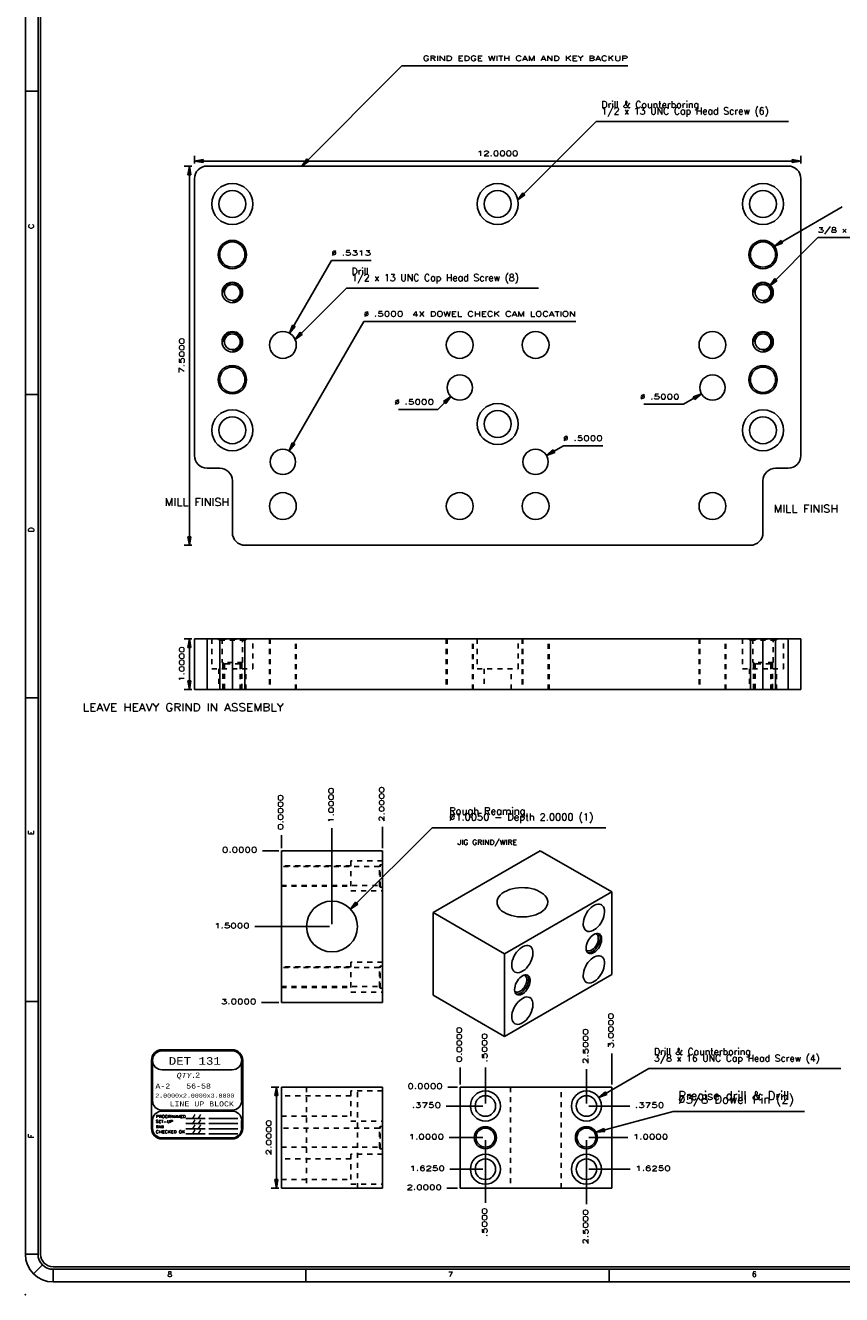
# Model space of a CAD drawing. Header units: inches. Extents: x 3 to 289, y 4 to 291.
# Tile 19 of 256: x 65 to 81, y 13 to 38. Entities that reach past the tile are written whole.
import ezdxf
from ezdxf.enums import TextEntityAlignment as Align

# ---------------------------------------------------------------- set-up
doc = ezdxf.new("R2010")
doc.units = ezdxf.units.IN
doc.header["$LTSCALE"] = 0.5
doc.header["$MEASUREMENT"] = 0
doc.linetypes.add('HIDDEN', pattern=[0.225, 0.15, -0.075])
for name, color, linetype in [('DIE', 7, 'Continuous'), ('MFB', 7, 'Continuous'), ('PLOTVIEW1', 7, 'Continuous')]:
    doc.layers.add(name, color=color, linetype=linetype)
doc.styles.add('VERO0-Simplex', font='simplex_.ttf')
doc.styles.add('VERO2-Courier New', font='cour.ttf')
doc.styles.add('VERO3-RomanS', font='romans__.ttf')
doc.styles.add('VERO5-RomanD', font='romand__.ttf')
doc.styles.add('VERO8-Courier New', font='couri.ttf')

# ---------------------------------------------------------------- blocks, each defined once
blk = doc.blocks.new('ArrowheadClosed')
at = {"color": 0}
for p, q in [((0, 0), (-1, 0.18)), ((-1, 0.18), (-1, -0.18)), ((-1, -0.18), (0, 0))]:
    blk.add_line(p, q, dxfattribs=at)

msp = doc.modelspace()

# ---------------------------------------------------------------- linework, layer by layer
at = {"layer": 'DIE', "color": 56, "linetype": 'Continuous'}
for p, q in [((67.97, 35.509), (67.97, 35.659)), ((79.97, 35.509), (79.97, 35.659)), ((67.92, 35.459), (67.77, 35.459)), ((67.87, 27.959), (67.87, 35.459)), ((67.97, 35.559), (79.97, 35.559)), ((67.92, 27.959), (67.77, 27.959)), ((67.92, 26.109), (67.77, 26.109)), ((67.87, 25.109), (67.87, 26.109)), ((67.92, 25.109), (67.77, 25.109)), ((69.641, 17.245), (69.491, 17.245)), ((69.591, 15.245), (69.591, 17.245)), ((69.641, 15.245), (69.491, 15.245))]:
    msp.add_line(p, q, dxfattribs=at)
at = {"layer": 'DIE', "color": 9, "linetype": 'Continuous'}
for p, q in [((68.22, 35.459), (79.72, 35.459)), ((67.97, 29.734), (67.97, 35.209)), ((79.97, 35.209), (79.97, 29.734)), ((68.47, 29.484), (68.22, 29.484)), ((79.47, 29.484), (79.72, 29.484)), ((68.72, 28.209), (68.72, 29.234)), ((79.22, 28.209), (79.22, 29.234)), ((78.97, 27.959), (68.97, 27.959)), ((67.97, 25.109), (67.97, 26.109)), ((67.97, 26.109), (68.22, 26.109)), ((68.47, 26.109), (68.22, 26.109)), ((68.47, 26.109), (68.72, 26.109)), ((68.72, 25.109), (68.72, 26.109)), ((68.72, 26.109), (68.97, 26.109)), ((78.97, 26.109), (68.97, 26.109)), ((78.97, 26.109), (79.22, 26.109)), ((79.22, 26.109), (79.22, 25.109)), ((79.47, 26.109), (79.22, 26.109)), ((79.47, 26.109), (79.72, 26.109)), ((79.72, 26.109), (79.97, 26.109)), ((79.97, 26.109), (79.97, 25.109)), ((68.22, 25.109), (67.97, 25.109)), ((68.22, 25.109), (68.47, 25.109)), ((68.72, 25.109), (68.47, 25.109)), ((68.97, 25.109), (68.72, 25.109)), ((78.97, 25.109), (68.97, 25.109)), ((79.22, 25.109), (78.97, 25.109)), ((79.47, 25.109), (79.22, 25.109)), ((79.72, 25.109), (79.47, 25.109)), ((79.97, 25.109), (79.72, 25.109)), ((69.691, 21.919), (69.691, 18.919)), ((69.691, 21.919), (71.691, 21.919)), ((71.691, 18.919), (71.691, 21.919)), ((74.813, 21.919), (72.691, 20.695)), ((74.813, 21.919), (76.227, 21.103)), ((74.053, 21.07), (74.094, 21.098)), ((74.094, 21.098), (74.104, 21.104)), ((74.104, 21.104), (74.151, 21.128)), ((74.105, 19.878), (76.227, 21.103)), ((74.151, 21.128), (74.204, 21.149)), ((74.204, 21.149), (74.26, 21.165)), ((74.26, 21.165), (74.32, 21.178)), ((74.32, 21.178), (74.382, 21.186)), ((74.382, 21.186), (74.445, 21.189)), ((74.445, 21.189), (74.508, 21.188)), ((74.508, 21.188), (74.571, 21.182)), ((74.571, 21.182), (74.632, 21.171)), ((74.632, 21.171), (74.69, 21.157)), ((74.69, 21.157), (74.744, 21.138)), ((74.744, 21.138), (74.794, 21.115)), ((74.794, 21.115), (74.838, 21.089)), ((74.838, 21.089), (74.877, 21.06)), ((76.227, 21.103), (76.227, 19.47)), ((73.957, 20.899), (73.961, 20.935)), ((73.96, 20.866), (73.957, 20.899)), ((73.971, 20.83), (73.96, 20.866)), ((73.961, 20.935), (73.972, 20.971)), ((73.972, 20.971), (73.992, 21.006)), ((73.992, 21.006), (74.019, 21.039)), ((74.019, 21.039), (74.053, 21.07)), ((74.877, 21.06), (74.909, 21.028)), ((74.909, 21.028), (74.933, 20.995)), ((74.933, 20.995), (74.95, 20.96)), ((74.958, 20.862), (74.946, 20.826)), ((74.95, 20.96), (74.96, 20.923)), ((74.962, 20.899), (74.958, 20.862)), ((74.96, 20.923), (74.962, 20.899)), ((75.854, 20.823), (75.888, 20.843)), ((75.888, 20.843), (75.922, 20.857)), ((75.922, 20.857), (75.955, 20.863)), ((75.955, 20.863), (75.985, 20.862)), ((75.985, 20.862), (76.013, 20.854)), ((76.013, 20.854), (76.022, 20.85)), ((76.022, 20.85), (76.044, 20.832)), ((72.691, 20.695), (74.105, 19.878)), ((72.691, 20.695), (72.691, 19.062)), ((73.99, 20.795), (73.971, 20.83)), ((74.016, 20.762), (73.99, 20.795)), ((74.049, 20.731), (74.016, 20.762)), ((74.089, 20.702), (74.049, 20.731)), ((74.135, 20.677), (74.089, 20.702)), ((74.186, 20.655), (74.135, 20.677)), ((74.241, 20.637), (74.186, 20.655)), ((74.3, 20.624), (74.241, 20.637)), ((74.361, 20.614), (74.3, 20.624)), ((74.424, 20.609), (74.361, 20.614)), ((74.487, 20.609), (74.424, 20.609)), ((74.55, 20.614), (74.487, 20.609)), ((74.612, 20.622), (74.55, 20.614)), ((74.671, 20.636), (74.612, 20.622)), ((74.726, 20.653), (74.671, 20.636)), ((74.778, 20.675), (74.726, 20.653)), ((74.824, 20.7), (74.778, 20.675)), ((74.865, 20.728), (74.824, 20.7)), ((74.899, 20.759), (74.865, 20.728)), ((74.926, 20.792), (74.899, 20.759)), ((74.946, 20.826), (74.926, 20.792)), ((75.675, 20.556), (75.688, 20.601)), ((75.688, 20.601), (75.707, 20.645)), ((75.707, 20.645), (75.73, 20.687)), ((75.73, 20.687), (75.757, 20.728)), ((75.757, 20.728), (75.787, 20.764)), ((75.787, 20.764), (75.82, 20.796)), ((75.82, 20.796), (75.854, 20.823)), ((76.044, 20.832), (76.062, 20.808)), ((76.069, 20.62), (76.055, 20.575)), ((76.062, 20.808), (76.074, 20.779)), ((76.079, 20.663), (76.069, 20.62)), ((76.074, 20.779), (76.081, 20.744)), ((76.083, 20.705), (76.079, 20.663)), ((76.081, 20.744), (76.083, 20.705)), ((75.663, 20.471), (75.666, 20.513)), ((75.665, 20.441), (75.663, 20.471)), ((75.672, 20.407), (75.665, 20.441)), ((75.666, 20.513), (75.675, 20.556)), ((75.685, 20.377), (75.672, 20.407)), ((75.703, 20.353), (75.685, 20.377)), ((75.725, 20.336), (75.703, 20.353)), ((75.728, 20.334), (75.725, 20.336)), ((75.755, 20.324), (75.728, 20.334)), ((75.851, 20.339), (75.817, 20.327)), ((75.885, 20.358), (75.851, 20.339)), ((75.919, 20.383), (75.885, 20.358)), ((75.952, 20.414), (75.919, 20.383)), ((75.983, 20.449), (75.952, 20.414)), ((76.011, 20.489), (75.983, 20.449)), ((76.035, 20.531), (76.011, 20.489)), ((76.055, 20.575), (76.035, 20.531)), ((75.728, 20.06), (75.739, 20.094)), ((75.739, 20.094), (75.755, 20.129)), ((75.785, 20.322), (75.755, 20.324)), ((75.755, 20.129), (75.774, 20.162)), ((75.774, 20.162), (75.796, 20.192)), ((75.817, 20.327), (75.785, 20.322)), ((75.796, 20.192), (75.82, 20.22)), ((75.82, 20.22), (75.846, 20.243)), ((75.846, 20.243), (75.873, 20.261)), ((75.873, 20.261), (75.9, 20.274)), ((75.9, 20.274), (75.926, 20.281)), ((75.908, 20.276), (75.923, 20.27)), ((75.923, 20.27), (75.938, 20.258)), ((75.938, 20.083), (75.923, 20.054)), ((75.926, 20.281), (75.951, 20.282)), ((75.938, 20.258), (75.949, 20.242)), ((75.949, 20.113), (75.938, 20.083)), ((75.949, 20.242), (75.957, 20.221)), ((75.957, 20.142), (75.949, 20.113)), ((75.951, 20.282), (75.973, 20.277)), ((75.957, 20.221), (75.961, 20.197)), ((75.961, 20.171), (75.957, 20.142)), ((75.961, 20.197), (75.961, 20.171)), ((75.966, 20.279), (75.98, 20.261)), ((75.984, 20.112), (75.971, 20.077)), ((75.973, 20.277), (75.983, 20.272)), ((75.98, 20.261), (75.99, 20.237)), ((75.983, 20.272), (76, 20.258)), ((75.992, 20.146), (75.984, 20.112)), ((75.99, 20.237), (75.995, 20.21)), ((75.996, 20.179), (75.992, 20.146)), ((75.995, 20.21), (75.996, 20.179)), ((76, 20.258), (76.013, 20.239)), ((76.013, 20.088), (76, 20.053)), ((76.013, 20.239), (76.023, 20.215)), ((76.023, 20.122), (76.013, 20.088)), ((76.023, 20.215), (76.027, 20.187)), ((76.027, 20.156), (76.023, 20.122)), ((76.027, 20.187), (76.027, 20.156)), ((74.105, 18.245), (74.105, 19.878)), ((74.293, 19.828), (74.316, 19.871)), ((74.316, 19.871), (74.343, 19.911)), ((74.343, 19.911), (74.373, 19.948)), ((74.373, 19.948), (74.406, 19.98)), ((74.406, 19.98), (74.44, 20.006)), ((74.44, 20.006), (74.474, 20.027)), ((74.474, 20.027), (74.508, 20.04)), ((74.508, 20.04), (74.541, 20.047)), ((74.541, 20.047), (74.571, 20.046)), ((74.571, 20.046), (74.599, 20.038)), ((74.599, 20.038), (74.607, 20.033)), ((74.607, 20.033), (74.63, 20.016)), ((74.63, 20.016), (74.647, 19.992)), ((74.647, 19.992), (74.66, 19.962)), ((74.665, 19.847), (74.655, 19.803)), ((74.66, 19.962), (74.667, 19.927)), ((74.669, 19.889), (74.665, 19.847)), ((74.667, 19.927), (74.669, 19.889)), ((75.719, 19.993), (75.721, 20.025)), ((75.719, 19.978), (75.719, 19.993)), ((75.724, 19.95), (75.719, 19.978)), ((75.721, 20.025), (75.728, 20.06)), ((75.735, 19.945), (75.723, 19.955)), ((75.733, 19.926), (75.724, 19.95)), ((75.747, 19.907), (75.733, 19.926)), ((75.744, 19.941), (75.735, 19.945)), ((75.763, 19.937), (75.744, 19.941)), ((75.764, 19.893), (75.747, 19.907)), ((75.757, 19.902), (75.749, 19.904)), ((75.781, 19.901), (75.757, 19.902)), ((75.784, 19.938), (75.763, 19.937)), ((75.785, 19.885), (75.764, 19.893)), ((75.806, 19.906), (75.781, 19.901)), ((75.806, 19.944), (75.784, 19.938)), ((75.808, 19.883), (75.785, 19.885)), ((75.829, 19.955), (75.806, 19.944)), ((75.833, 19.917), (75.806, 19.906)), ((75.833, 19.887), (75.808, 19.883)), ((75.841, 19.962), (75.829, 19.955)), ((75.86, 19.934), (75.833, 19.917)), ((75.86, 19.897), (75.833, 19.887)), ((75.863, 19.98), (75.841, 19.962)), ((75.886, 19.955), (75.86, 19.934)), ((75.887, 19.912), (75.86, 19.897)), ((75.885, 20.001), (75.863, 19.98)), ((75.905, 20.026), (75.885, 20.001)), ((75.911, 19.981), (75.886, 19.955)), ((75.913, 19.933), (75.887, 19.912)), ((75.888, 19.822), (75.922, 19.836)), ((75.923, 20.054), (75.905, 20.026)), ((75.934, 20.011), (75.911, 19.981)), ((75.939, 19.958), (75.913, 19.933)), ((75.922, 19.836), (75.955, 19.843)), ((75.954, 20.043), (75.934, 20.011)), ((75.962, 19.987), (75.939, 19.958)), ((75.971, 20.077), (75.954, 20.043)), ((75.955, 19.843), (75.985, 19.842)), ((75.983, 20.019), (75.962, 19.987)), ((76, 20.053), (75.983, 20.019)), ((75.985, 19.842), (76.013, 19.834)), ((76.013, 19.834), (76.022, 19.829)), ((74.249, 19.655), (74.252, 19.696)), ((74.251, 19.625), (74.249, 19.655)), ((74.258, 19.59), (74.251, 19.625)), ((74.252, 19.696), (74.26, 19.74)), ((74.271, 19.56), (74.258, 19.59)), ((74.26, 19.74), (74.274, 19.784)), ((74.274, 19.784), (74.293, 19.828)), ((74.538, 19.597), (74.505, 19.566)), ((74.569, 19.633), (74.538, 19.597)), ((74.597, 19.672), (74.569, 19.633)), ((74.621, 19.715), (74.597, 19.672)), ((74.64, 19.759), (74.621, 19.715)), ((74.655, 19.803), (74.64, 19.759)), ((75.675, 19.536), (75.688, 19.58)), ((75.688, 19.58), (75.707, 19.624)), ((75.707, 19.624), (75.73, 19.667)), ((75.73, 19.667), (75.757, 19.707)), ((75.757, 19.707), (75.787, 19.744)), ((75.787, 19.744), (75.82, 19.776)), ((75.82, 19.776), (75.854, 19.802)), ((75.854, 19.802), (75.888, 19.822)), ((76.022, 19.829), (76.044, 19.812)), ((76.044, 19.812), (76.062, 19.788)), ((76.069, 19.599), (76.055, 19.555)), ((76.062, 19.788), (76.074, 19.758)), ((76.079, 19.643), (76.069, 19.599)), ((76.074, 19.758), (76.081, 19.723)), ((76.083, 19.685), (76.079, 19.643)), ((76.081, 19.723), (76.083, 19.685)), ((76.227, 19.47), (74.105, 18.245)), ((74.288, 19.537), (74.271, 19.56)), ((74.311, 19.519), (74.288, 19.537)), ((74.314, 19.517), (74.311, 19.519)), ((74.341, 19.508), (74.314, 19.517)), ((74.371, 19.505), (74.341, 19.508)), ((74.341, 19.312), (74.36, 19.345)), ((74.36, 19.345), (74.382, 19.376)), ((74.403, 19.51), (74.371, 19.505)), ((74.382, 19.376), (74.406, 19.403)), ((74.437, 19.522), (74.403, 19.51)), ((74.406, 19.403), (74.432, 19.426)), ((74.432, 19.426), (74.459, 19.444)), ((74.471, 19.541), (74.437, 19.522)), ((74.459, 19.444), (74.486, 19.457)), ((74.505, 19.566), (74.471, 19.541)), ((74.486, 19.457), (74.512, 19.464)), ((74.494, 19.46), (74.509, 19.454)), ((74.509, 19.454), (74.523, 19.442)), ((74.512, 19.464), (74.536, 19.465)), ((74.523, 19.442), (74.535, 19.425)), ((74.535, 19.425), (74.543, 19.405)), ((74.536, 19.465), (74.558, 19.46)), ((74.543, 19.405), (74.547, 19.381)), ((74.547, 19.354), (74.543, 19.326)), ((74.547, 19.381), (74.547, 19.354)), ((74.552, 19.462), (74.566, 19.444)), ((74.558, 19.46), (74.568, 19.455)), ((74.566, 19.444), (74.576, 19.421)), ((74.568, 19.455), (74.586, 19.441)), ((74.578, 19.33), (74.57, 19.296)), ((74.576, 19.421), (74.581, 19.394)), ((74.582, 19.363), (74.578, 19.33)), ((74.581, 19.394), (74.582, 19.363)), ((74.586, 19.441), (74.599, 19.422)), ((74.599, 19.422), (74.608, 19.398)), ((74.608, 19.398), (74.613, 19.37)), ((74.613, 19.339), (74.608, 19.306)), ((74.613, 19.37), (74.613, 19.339)), ((75.663, 19.451), (75.666, 19.492)), ((75.665, 19.421), (75.663, 19.451)), ((75.672, 19.386), (75.665, 19.421)), ((75.666, 19.492), (75.675, 19.536)), ((75.685, 19.356), (75.672, 19.386)), ((75.703, 19.332), (75.685, 19.356)), ((75.725, 19.315), (75.703, 19.332)), ((75.885, 19.337), (75.851, 19.318)), ((75.919, 19.362), (75.885, 19.337)), ((75.952, 19.393), (75.919, 19.362)), ((75.983, 19.429), (75.952, 19.393)), ((76.011, 19.468), (75.983, 19.429)), ((76.035, 19.511), (76.011, 19.468)), ((76.055, 19.555), (76.035, 19.511)), ((74.304, 19.177), (74.307, 19.209)), ((74.305, 19.161), (74.304, 19.177)), ((74.31, 19.133), (74.305, 19.161)), ((74.307, 19.209), (74.314, 19.243)), ((74.321, 19.129), (74.308, 19.139)), ((74.319, 19.109), (74.31, 19.133)), ((74.314, 19.243), (74.325, 19.278)), ((74.332, 19.09), (74.319, 19.109)), ((74.33, 19.125), (74.321, 19.129)), ((74.325, 19.278), (74.341, 19.312)), ((74.349, 19.121), (74.33, 19.125)), ((74.35, 19.076), (74.332, 19.09)), ((74.343, 19.086), (74.335, 19.087)), ((74.366, 19.085), (74.343, 19.086)), ((74.369, 19.121), (74.349, 19.121)), ((74.392, 19.09), (74.366, 19.085)), ((74.392, 19.127), (74.369, 19.121)), ((74.415, 19.138), (74.392, 19.127)), ((74.419, 19.101), (74.392, 19.09)), ((74.426, 19.146), (74.415, 19.138)), ((74.446, 19.117), (74.419, 19.101)), ((74.446, 19.08), (74.419, 19.07)), ((74.449, 19.163), (74.426, 19.146)), ((74.472, 19.139), (74.446, 19.117)), ((74.473, 19.096), (74.446, 19.08)), ((74.471, 19.185), (74.449, 19.163)), ((74.491, 19.21), (74.471, 19.185)), ((74.497, 19.165), (74.472, 19.139)), ((74.499, 19.116), (74.473, 19.096)), ((74.509, 19.237), (74.491, 19.21)), ((74.52, 19.194), (74.497, 19.165)), ((74.524, 19.142), (74.499, 19.116)), ((74.523, 19.266), (74.509, 19.237)), ((74.54, 19.227), (74.52, 19.194)), ((74.535, 19.296), (74.523, 19.266)), ((74.548, 19.171), (74.524, 19.142)), ((74.543, 19.326), (74.535, 19.296)), ((74.557, 19.261), (74.54, 19.227)), ((74.568, 19.203), (74.548, 19.171)), ((74.57, 19.296), (74.557, 19.261)), ((74.586, 19.237), (74.568, 19.203)), ((74.599, 19.271), (74.586, 19.237)), ((74.608, 19.306), (74.599, 19.271)), ((75.728, 19.313), (75.725, 19.315)), ((75.755, 19.304), (75.728, 19.313)), ((75.785, 19.301), (75.755, 19.304)), ((75.817, 19.306), (75.785, 19.301)), ((75.851, 19.318), (75.817, 19.306)), ((69.691, 18.919), (71.691, 18.919)), ((72.691, 19.062), (74.105, 18.245)), ((74.293, 18.808), (74.316, 18.85)), ((74.316, 18.85), (74.343, 18.891)), ((74.343, 18.891), (74.373, 18.927)), ((74.37, 19.068), (74.35, 19.076)), ((74.394, 19.066), (74.37, 19.068)), ((74.373, 18.927), (74.406, 18.959)), ((74.419, 19.07), (74.394, 19.066)), ((74.406, 18.959), (74.44, 18.986)), ((74.44, 18.986), (74.474, 19.006)), ((74.474, 19.006), (74.508, 19.02)), ((74.508, 19.02), (74.541, 19.026)), ((74.541, 19.026), (74.571, 19.025)), ((74.571, 19.025), (74.599, 19.017)), ((74.599, 19.017), (74.607, 19.013)), ((74.607, 19.013), (74.63, 18.995)), ((74.63, 18.995), (74.647, 18.971)), ((74.647, 18.971), (74.66, 18.942)), ((74.665, 18.826), (74.655, 18.783)), ((74.66, 18.942), (74.667, 18.907)), ((74.669, 18.868), (74.665, 18.826)), ((74.667, 18.907), (74.669, 18.868)), ((74.249, 18.634), (74.252, 18.676)), ((74.251, 18.604), (74.249, 18.634)), ((74.258, 18.57), (74.251, 18.604)), ((74.252, 18.676), (74.26, 18.719)), ((74.26, 18.719), (74.274, 18.763)), ((74.274, 18.763), (74.293, 18.808)), ((74.538, 18.577), (74.505, 18.546)), ((74.569, 18.612), (74.538, 18.577)), ((74.597, 18.652), (74.569, 18.612)), ((74.621, 18.694), (74.597, 18.652)), ((74.64, 18.738), (74.621, 18.694)), ((74.655, 18.783), (74.64, 18.738)), ((74.271, 18.54), (74.258, 18.57)), ((74.288, 18.516), (74.271, 18.54)), ((74.311, 18.498), (74.288, 18.516)), ((74.314, 18.497), (74.311, 18.498)), ((74.341, 18.487), (74.314, 18.497)), ((74.371, 18.485), (74.341, 18.487)), ((74.403, 18.49), (74.371, 18.485)), ((74.437, 18.502), (74.403, 18.49)), ((74.471, 18.521), (74.437, 18.502)), ((74.505, 18.546), (74.471, 18.521)), ((69.691, 17.245), (69.691, 15.245)), ((69.691, 17.245), (71.691, 17.245)), ((71.691, 15.245), (71.691, 17.245)), ((73.227, 15.245), (73.227, 17.245)), ((73.227, 17.245), (76.227, 17.245)), ((76.227, 17.245), (76.227, 15.245)), ((69.691, 15.245), (71.691, 15.245)), ((76.227, 15.245), (73.227, 15.245))]:
    msp.add_line(p, q, dxfattribs=at)
at = {"layer": 'DIE', "color": 4, "linetype": 'Continuous'}
for p, q in [((68.22, 26.109), (68.22, 25.109)), ((68.47, 25.109), (68.47, 26.109)), ((68.97, 26.109), (68.97, 25.109)), ((78.97, 25.109), (78.97, 26.109)), ((79.47, 25.109), (79.47, 26.109)), ((79.72, 25.109), (79.72, 26.109))]:
    msp.add_line(p, q, dxfattribs=at)
at = {"layer": 'DIE', "color": 254, "linetype": 'HIDDEN'}
for p, q in [((68.314, 26.109), (68.314, 25.519)), ((68.439, 26.109), (68.439, 26.1)), ((68.517, 26.109), (68.517, 25.644)), ((68.923, 25.644), (68.923, 26.109)), ((69.001, 26.1), (69.001, 26.109)), ((69.126, 25.519), (69.126, 26.109)), ((69.454, 26.109), (69.454, 25.109)), ((69.47, 26.109), (69.47, 25.109)), ((69.97, 25.109), (69.97, 26.109)), ((69.986, 25.109), (69.986, 26.109)), ((72.954, 26.109), (72.954, 25.109)), ((72.97, 26.109), (72.97, 25.109)), ((73.47, 25.109), (73.47, 26.109)), ((73.486, 25.109), (73.486, 26.109)), ((73.564, 26.109), (73.564, 25.519)), ((74.376, 25.519), (74.376, 26.109)), ((74.454, 26.109), (74.454, 25.109)), ((74.47, 26.109), (74.47, 25.109)), ((74.97, 25.109), (74.97, 26.109)), ((74.986, 25.109), (74.986, 26.109)), ((77.954, 26.109), (77.954, 25.109)), ((77.97, 26.109), (77.97, 25.109)), ((78.47, 25.109), (78.47, 26.109)), ((78.486, 25.109), (78.486, 26.109)), ((78.814, 26.109), (78.814, 25.519)), ((78.939, 26.109), (78.939, 26.1)), ((79.017, 26.109), (79.017, 25.644)), ((79.423, 25.644), (79.423, 26.109)), ((79.501, 26.1), (79.501, 26.109)), ((79.626, 25.519), (79.626, 26.109)), ((69.001, 26.1), (68.439, 26.1)), ((68.439, 26.1), (68.47, 26.082)), ((68.97, 26.082), (68.47, 26.082)), ((68.97, 26.082), (69.001, 26.1)), ((79.501, 26.1), (78.939, 26.1)), ((78.939, 26.1), (78.97, 26.082)), ((79.47, 26.082), (78.97, 26.082)), ((79.47, 26.082), (79.501, 26.1)), ((68.923, 25.644), (68.517, 25.644)), ((68.517, 25.644), (68.564, 25.617)), ((68.532, 25.617), (68.532, 25.109)), ((68.876, 25.617), (68.564, 25.617)), ((68.564, 25.617), (68.564, 25.109)), ((68.876, 25.617), (68.923, 25.644)), ((68.876, 25.109), (68.876, 25.617)), ((68.907, 25.617), (68.907, 25.109)), ((79.423, 25.644), (79.017, 25.644)), ((79.017, 25.644), (79.064, 25.617)), ((79.032, 25.617), (79.032, 25.109)), ((79.376, 25.617), (79.064, 25.617)), ((79.064, 25.617), (79.064, 25.109)), ((79.376, 25.617), (79.423, 25.644)), ((79.376, 25.109), (79.376, 25.617)), ((79.407, 25.617), (79.407, 25.109)), ((68.314, 25.519), (69.126, 25.519)), ((68.454, 25.519), (68.454, 25.109)), ((68.986, 25.109), (68.986, 25.519)), ((73.564, 25.519), (74.376, 25.519)), ((73.704, 25.519), (73.704, 25.109)), ((74.236, 25.109), (74.236, 25.519)), ((78.814, 25.519), (79.626, 25.519)), ((78.954, 25.519), (78.954, 25.109)), ((79.486, 25.109), (79.486, 25.519)), ((71.066, 21.623), (69.691, 21.623)), ((71.629, 21.607), (69.691, 21.607)), ((71.066, 21.716), (71.066, 21.123)), ((71.691, 21.716), (71.066, 21.716)), ((71.647, 21.638), (71.629, 21.607)), ((71.629, 21.232), (71.629, 21.607)), ((71.691, 21.638), (71.647, 21.638)), ((71.647, 21.201), (71.647, 21.638)), ((69.691, 21.232), (71.629, 21.232)), ((69.691, 21.216), (71.066, 21.216)), ((71.066, 21.123), (71.691, 21.123)), ((71.629, 21.232), (71.647, 21.201)), ((71.647, 21.201), (71.691, 21.201)), ((71.066, 19.623), (69.691, 19.623)), ((71.629, 19.607), (69.691, 19.607)), ((71.066, 19.716), (71.066, 19.123)), ((71.691, 19.716), (71.066, 19.716)), ((71.647, 19.638), (71.629, 19.607)), ((71.629, 19.232), (71.629, 19.607)), ((71.691, 19.638), (71.647, 19.638)), ((71.647, 19.201), (71.647, 19.638)), ((69.691, 19.232), (71.629, 19.232)), ((69.691, 19.216), (71.066, 19.216)), ((71.066, 19.123), (71.691, 19.123)), ((71.629, 19.232), (71.647, 19.201)), ((71.647, 19.201), (71.691, 19.201)), ((71.066, 17.073), (69.691, 17.073)), ((70.189, 17.245), (70.189, 15.245)), ((71.066, 17.167), (71.066, 16.573)), ((71.691, 17.167), (71.066, 17.167)), ((71.194, 15.245), (71.194, 17.245)), ((74.224, 17.245), (74.224, 15.245)), ((75.229, 15.245), (75.229, 17.245)), ((69.691, 16.667), (71.066, 16.667)), ((71.066, 16.573), (71.691, 16.573)), ((71.629, 16.433), (69.691, 16.433)), ((71.647, 16.464), (71.629, 16.433)), ((71.629, 16.058), (71.629, 16.433)), ((71.647, 16.026), (71.647, 16.464)), ((71.691, 16.464), (71.647, 16.464)), ((69.691, 16.058), (71.629, 16.058)), ((71.066, 15.823), (69.691, 15.823)), ((71.066, 15.917), (71.066, 15.323)), ((71.691, 15.917), (71.066, 15.917)), ((71.629, 16.058), (71.647, 16.026)), ((71.647, 16.026), (71.691, 16.026)), ((69.691, 15.417), (71.066, 15.417)), ((71.066, 15.323), (71.691, 15.323))]:
    msp.add_line(p, q, dxfattribs=at)
at = {"layer": 'DIE', "color": 9, "linetype": 'Continuous', "extrusion": (0, 0, -1)}
for centre, radius in [((-68.72, 34.709), 0.406), ((-68.72, 34.709), 0.266), ((-73.97, 34.709), 0.406), ((-73.97, 34.709), 0.266), ((-79.22, 34.709), 0.406), ((-79.22, 34.709), 0.266), ((-68.72, 33.709), 0.281), ((-68.72, 33.709), 0.25), ((-79.22, 33.709), 0.281), ((-79.22, 33.709), 0.25), ((-68.72, 32.959), 0.203), ((-79.22, 32.959), 0.203), ((-68.72, 32.959), 0.156), ((-79.22, 32.959), 0.156), ((-68.72, 31.984), 0.203), ((-68.72, 31.984), 0.156), ((-69.72, 31.922), 0.266), ((-73.22, 31.922), 0.266), ((-74.72, 31.922), 0.266), ((-78.22, 31.922), 0.266), ((-79.22, 31.984), 0.203), ((-79.22, 31.984), 0.156), ((-68.72, 31.234), 0.281), ((-68.72, 31.234), 0.25), ((-79.22, 31.234), 0.281), ((-79.22, 31.234), 0.25), ((-73.22, 31.078), 0.25), ((-78.22, 31.078), 0.25), ((-68.72, 30.234), 0.406), ((-73.97, 30.359), 0.406), ((-73.97, 30.359), 0.266), ((-79.22, 30.234), 0.406), ((-68.72, 30.234), 0.266), ((-79.22, 30.234), 0.266), ((-69.72, 29.609), 0.25), ((-74.72, 29.609), 0.25), ((-69.72, 28.734), 0.266), ((-73.22, 28.734), 0.266), ((-74.72, 28.734), 0.266), ((-78.22, 28.734), 0.266), ((-70.691, 20.419), 0.503), ((-73.727, 16.87), 0.297), ((-73.727, 16.87), 0.203), ((-75.727, 16.87), 0.297), ((-75.727, 16.87), 0.203), ((-73.727, 16.245), 0.219), ((-73.727, 16.245), 0.188), ((-75.727, 16.245), 0.219), ((-75.727, 16.245), 0.188), ((-73.727, 15.62), 0.297), ((-73.727, 15.62), 0.203), ((-75.727, 15.62), 0.297), ((-75.727, 15.62), 0.203)]:
    msp.add_circle(centre, radius, dxfattribs=at)
at = {"layer": 'DIE', "color": 9, "linetype": 'Continuous'}
for centre, start, end in [((68.22, 35.209), 90, 180), ((79.72, 35.209), 0, 90), ((68.22, 29.734), 180, 270), ((79.72, 29.734), 270, 0), ((68.47, 29.234), 0, 90), ((68.97, 28.209), 180, 270), ((78.97, 28.209), 270, 0)]:
    msp.add_arc(centre, 0.25, start, end, dxfattribs=at)
at = {"layer": 'DIE', "color": 2, "linetype": 'Continuous'}
for centre in [(68.72, 32.959), (79.22, 32.959), (68.72, 31.984), (79.22, 31.984)]:
    msp.add_arc(centre, 0.188, 270, 180, dxfattribs=at)
at = {"layer": 'DIE', "color": 9, "linetype": 'Continuous', "extrusion": (0, 0, -1)}
msp.add_arc((-79.47, 29.234), 0.25, 0, 90, dxfattribs=at)
at = {"layer": 'MFB', "color": 56, "linetype": 'Continuous'}
for p, q in [((70.094, 35.459), (72.074, 37.44)), ((72.074, 37.44), (72.388, 37.44)), ((72.388, 37.44), (76.548, 37.44)), ((74.368, 34.789), (75.922, 36.343)), ((75.922, 36.343), (79.722, 36.343)), ((79.446, 33.876), (80.788, 34.651)), ((79.353, 33.092), (80.304, 34.043)), ((80.304, 34.043), (82.739, 34.043)), ((70.684, 33.592), (69.853, 32.152)), ((70.684, 33.592), (71.464, 33.592)), ((69.962, 32.031), (70.978, 33.047)), ((70.978, 33.047), (74.778, 33.047)), ((71.323, 32.386), (69.845, 29.826)), ((71.323, 32.386), (75.518, 32.386)), ((72.785, 30.644), (73.043, 30.902)), ((77.645, 30.747), (78.003, 30.953)), ((72.785, 30.644), (72.005, 30.644)), ((77.645, 30.747), (76.865, 30.747)), ((75.27, 29.927), (74.936, 29.734)), ((75.27, 29.927), (76.05, 29.927)), ((70.691, 22.368), (70.691, 22.268)), ((71.059, 20.762), (72.671, 22.374)), ((71.691, 22.388), (71.691, 22.288)), ((72.671, 22.374), (76.111, 22.374)), ((69.691, 22.228), (69.691, 22.151)), ((69.691, 22.151), (69.691, 22.074)), ((70.691, 22.268), (70.691, 22.068)), ((71.691, 22.288), (71.691, 22.088)), ((69.315, 21.919), (69.409, 21.919)), ((69.409, 21.919), (69.503, 21.919)), ((69.503, 21.919), (69.597, 21.919)), ((69.597, 21.919), (69.641, 21.919)), ((69.691, 22.074), (69.691, 21.997)), ((69.691, 21.997), (69.691, 21.969)), ((70.691, 22.068), (70.691, 20.469)), ((71.691, 22.088), (71.691, 21.969)), ((69.162, 20.419), (69.262, 20.419)), ((69.262, 20.419), (69.462, 20.419)), ((69.462, 20.419), (70.641, 20.419)), ((69.295, 18.919), (69.493, 18.919)), ((69.493, 18.919), (69.592, 18.919)), ((69.592, 18.919), (69.641, 18.919)), ((76.227, 17.909), (76.227, 17.809)), ((73.227, 17.633), (73.227, 17.536)), ((73.727, 17.633), (73.727, 17.533)), ((75.727, 17.6), (75.727, 17.5)), ((75.97, 17.04), (76.963, 17.613)), ((76.227, 17.809), (76.227, 17.609)), ((76.227, 17.609), (76.227, 17.295)), ((76.963, 17.613), (80.763, 17.613)), ((73.227, 17.536), (73.227, 17.439)), ((73.227, 17.439), (73.227, 17.342)), ((73.227, 17.342), (73.227, 17.295)), ((73.727, 17.533), (73.727, 17.333)), ((73.727, 17.333), (73.727, 16.92)), ((75.727, 17.5), (75.727, 17.3)), ((72.984, 17.245), (73.045, 17.245)), ((73.045, 17.245), (73.105, 17.245)), ((73.105, 17.245), (73.166, 17.245)), ((73.166, 17.245), (73.177, 17.245)), ((75.727, 17.3), (75.727, 16.92)), ((72.951, 16.87), (73.051, 16.87)), ((73.051, 16.87), (73.251, 16.87)), ((73.251, 16.87), (73.677, 16.87)), ((76.286, 16.87), (75.777, 16.87)), ((76.486, 16.87), (76.286, 16.87)), ((76.586, 16.87), (76.486, 16.87)), ((75.917, 16.353), (77.442, 16.761)), ((77.442, 16.761), (80.042, 16.761)), ((73.009, 16.245), (73.109, 16.245)), ((73.109, 16.245), (73.309, 16.245)), ((73.309, 16.245), (73.677, 16.245)), ((73.727, 15.256), (73.727, 16.195)), ((75.727, 15.231), (75.727, 16.195)), ((76.244, 16.245), (75.777, 16.245)), ((76.444, 16.245), (76.244, 16.245)), ((76.544, 16.245), (76.444, 16.245)), ((73.026, 15.62), (73.126, 15.62)), ((73.126, 15.62), (73.326, 15.62)), ((73.326, 15.62), (73.677, 15.62)), ((76.294, 15.62), (75.777, 15.62)), ((76.494, 15.62), (76.294, 15.62)), ((76.594, 15.62), (76.494, 15.62)), ((72.967, 15.245), (73.097, 15.245)), ((73.097, 15.245), (73.162, 15.245)), ((73.162, 15.245), (73.177, 15.245)), ((73.727, 15.056), (73.727, 15.256)), ((75.727, 15.031), (75.727, 15.231)), ((73.727, 14.956), (73.727, 15.056)), ((75.727, 14.931), (75.727, 15.031))]:
    msp.add_line(p, q, dxfattribs=at)
at = {"layer": 'PLOTVIEW1', "color": 97, "linetype": 'Continuous'}
for p, q in [((64.625, 47.94), (64.625, 13.94)), ((64.875, 47.94), (64.875, 13.94)), ((64.925, 47.94), (64.925, 13.94)), ((64.875, 36.94), (64.625, 36.94)), ((64.875, 30.94), (64.625, 30.94)), ((64.875, 24.94), (64.625, 24.94)), ((64.875, 18.94), (64.625, 18.94)), ((64.875, 13.94), (64.625, 13.94)), ((64.963, 13.728), (64.786, 13.551)), ((65.175, 13.69), (111.175, 13.69)), ((65.175, 13.64), (111.175, 13.64)), ((65.175, 13.64), (65.175, 13.39)), ((70.175, 13.64), (70.175, 13.39)), ((76.175, 13.64), (76.175, 13.39)), ((65.175, 13.39), (111.175, 13.39))]:
    msp.add_line(p, q, dxfattribs=at)
at = {"layer": 'PLOTVIEW1', "color": 7, "linetype": 'Continuous'}
for p, q in [((68.717, 17.982), (67.329, 17.982)), ((68.717, 17.961), (67.329, 17.961)), ((67.121, 17.773), (67.121, 16.428)), ((67.142, 17.773), (67.142, 16.976)), ((67.329, 17.586), (68.717, 17.586)), ((68.904, 16.976), (68.904, 17.773)), ((68.925, 16.428), (68.925, 17.773)), ((67.142, 16.582), (67.142, 16.428)), ((67.329, 16.789), (68.717, 16.789)), ((68.717, 16.77), (67.329, 16.77)), ((67.801, 16.623), (68.182, 16.623)), ((68.258, 16.623), (68.829, 16.623)), ((68.904, 16.428), (68.904, 16.582)), ((67.801, 16.522), (68.182, 16.522)), ((67.801, 16.421), (68.182, 16.421)), ((67.801, 16.32), (68.182, 16.32)), ((68.258, 16.522), (68.829, 16.522)), ((68.258, 16.421), (68.829, 16.421)), ((68.258, 16.32), (68.829, 16.32)), ((67.329, 16.24), (68.717, 16.24)), ((67.329, 16.219), (68.717, 16.219))]:
    msp.add_line(p, q, dxfattribs=at)
for centre, radius, start, end in [((67.329, 17.773), 0.209, 90, 180), ((67.329, 17.773), 0.188, 90, 180), ((67.329, 17.773), 0.188, 90, 270), ((68.717, 17.773), 0.209, 0, 90), ((68.717, 17.773), 0.188, 0, 90), ((68.717, 17.773), 0.188, 270, 90), ((67.329, 16.976), 0.188, 180, 270), ((68.717, 16.976), 0.188, 270, 0), ((67.329, 16.582), 0.188, 90, 180), ((68.717, 16.582), 0.188, 0, 90), ((67.329, 16.428), 0.209, 180, 270), ((67.329, 16.428), 0.188, 180, 270), ((68.717, 16.428), 0.188, 270, 0), ((68.717, 16.428), 0.209, 270, 0)]:
    msp.add_arc(centre, radius, start, end, dxfattribs=at)
at = {"layer": 'PLOTVIEW1', "color": 97, "linetype": 'Continuous'}
for radius in [0.55, 0.3, 0.25]:
    msp.add_arc((65.175, 13.94), radius, 180, 270, dxfattribs=at)
at = {"layer": 'PLOTVIEW1', "color": 56, "linetype": 'Continuous'}
msp.add_point((64.625, 13.14), dxfattribs=at)

# ---------------------------------------------------------------- block references
at = {"layer": 'DIE', "color": 56, "linetype": 'Continuous', "xscale": 0.170138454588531, "yscale": 0.170138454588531, "zscale": 0.170138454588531, "rotation": 90}
for p in [(67.87, 35.459), (67.87, 26.109), (69.591, 17.245)]:
    msp.add_blockref('ArrowheadClosed', p, dxfattribs=at)
at = {"layer": 'DIE', "color": 56, "linetype": 'Continuous', "extrusion": (0, 0, -1), "xscale": 0.170138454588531, "yscale": 0.170138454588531, "zscale": 0.170138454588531}
msp.add_blockref('ArrowheadClosed', (-67.97, 35.559), dxfattribs=at)
at = {"layer": 'DIE', "color": 56, "linetype": 'Continuous', "xscale": 0.170138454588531, "yscale": 0.170138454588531, "zscale": 0.170138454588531}
msp.add_blockref('ArrowheadClosed', (79.97, 35.559), dxfattribs=at)
at = {"layer": 'DIE', "color": 56, "linetype": 'Continuous', "extrusion": (0, 0, -1), "xscale": 0.170138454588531, "yscale": 0.170138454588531, "zscale": 0.170138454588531, "rotation": 270}
for p in [(-67.87, 27.959), (-67.87, 25.109), (-69.591, 15.245)]:
    msp.add_blockref('ArrowheadClosed', p, dxfattribs=at)
at = {"layer": 'MFB', "color": 56, "linetype": 'Continuous', "extrusion": (0, 0, -1), "xscale": 0.170138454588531, "yscale": 0.170138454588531, "zscale": 0.170138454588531}
for p, rotation in [((-70.094, 35.459), 315), ((-74.368, 34.789), 315), ((-79.446, 33.876), 330.0000000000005), ((-79.353, 33.092), 315.0000000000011), ((-69.962, 32.031), 315), ((-71.059, 20.762), 315), ((-75.97, 17.04), 330.0000000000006), ((-75.917, 16.353), 344.9999999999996)]:
    msp.add_blockref('ArrowheadClosed', p, dxfattribs=dict(at, rotation=rotation))
at = {"layer": 'MFB', "color": 56, "linetype": 'Continuous', "xscale": 0.170138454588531, "yscale": 0.170138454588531, "zscale": 0.170138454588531}
for p, rotation in [((69.853, 32.152), 240.0000000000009), ((73.043, 30.902), 44.99999999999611), ((78.003, 30.953), 29.99999999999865), ((69.845, 29.826), 239.9999999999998), ((74.936, 29.734), 209.999999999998)]:
    msp.add_blockref('ArrowheadClosed', p, dxfattribs=dict(at, rotation=rotation))

# ---------------------------------------------------------------- texts
at = {"layer": 'DIE', "color": 230, "linetype": 'Continuous', "style": 'VERO0-Simplex', "width": 1.3898}
msp.add_text('12.0000', height=0.1, dxfattribs=at).set_placement((73.56, 35.659), (74.38, 35.659), align=Align.FIT)
at = {"layer": 'DIE', "color": 230, "linetype": 'Continuous', "style": 'VERO0-Simplex'}
for s, width, p, p2 in [('7.5000', 1.358929, (67.77, 31.359), (67.77, 32.059)), ('1.0000', 1.410379, (67.77, 25.259), (67.77, 25.959)), ('2.0000', 1.358929, (69.491, 15.895), (69.491, 16.595))]:
    msp.add_text(s, height=0.1, rotation=90, dxfattribs=dict(at, width=width)).set_placement(p, p2, align=Align.FIT)
at = {"layer": 'MFB', "color": 230, "linetype": 'Continuous', "style": 'VERO0-Simplex', "width": 1.248247}
msp.add_text('GRIND EDGE WITH CAM AND KEY BACKUP', height=0.1, dxfattribs=at).set_placement((72.488, 37.54), (76.548, 37.54), align=Align.FIT)
at = {"layer": 'MFB', "color": 7, "linetype": 'Continuous', "style": 'VERO0-Simplex'}
for s, height, width, p, p2 in [('3/8 x 16 UNC', 0.1, 1.257339, (80.304, 34.143), (81.724, 34.143)), ('%%c', 0.1, 1.123247, (70.684, 33.692), (70.784, 33.692)), ('.5313', 0.1, 1.440535, (70.884, 33.692), (71.464, 33.692)), ('%%c', 0.1, 1.123247, (71.323, 32.486), (71.423, 32.486)), ('.5000', 0.1, 1.376302, (71.523, 32.486), (72.103, 32.486)), (' 4X DOWEL CHECK CAM LOCATION', 0.1, 1.235024, (72.178, 32.486), (75.518, 32.486)), ('%%c', 0.1, 1.123247, (76.79, 30.847), (76.89, 30.847)), ('.5000', 0.1, 1.376302, (76.99, 30.847), (77.57, 30.847)), ('%%c', 0.1, 1.123247, (71.93, 30.744), (72.03, 30.744)), ('.5000', 0.1, 1.376302, (72.13, 30.744), (72.71, 30.744)), ('%%c', 0.1, 1.123247, (75.27, 30.027), (75.37, 30.027)), ('.5000', 0.1, 1.376302, (75.47, 30.027), (76.05, 30.027)), ('MILL FINISH', 0.15, 1.000279, (67.384, 28.739), (68.662, 28.739)), ('MILL FINISH', 0.15, 1.000279, (79.432, 28.606), (80.71, 28.606)), ('LEAVE HEAVY GRIND IN ASSEMBLY', 0.15, 1.00024, (65.76, 24.681), (69.733, 24.681)), ('JIG GRIND/WIRE', 0.1, 1.000492, (73.177, 22.035), (74.353, 22.035)), ('0.0000', 0.1, 1.358929, (68.515, 21.886), (69.215, 21.886)), ('1.5000', 0.1, 1.410379, (68.362, 20.386), (69.062, 20.386)), ('3.0000', 0.1, 1.358929, (68.495, 18.886), (69.195, 18.886)), ('0.0000', 0.1, 1.358929, (72.184, 17.212), (72.884, 17.212)), ('.3750', 0.1, 1.376302, (72.271, 16.837), (72.851, 16.837)), ('.3750', 0.1, 1.376302, (76.686, 16.837), (77.266, 16.837)), ('1.0000', 0.1, 1.410379, (72.209, 16.212), (72.909, 16.212)), ('1.0000', 0.1, 1.410379, (76.644, 16.212), (77.344, 16.212)), ('1.6250', 0.1, 1.410379, (72.226, 15.587), (72.926, 15.587)), ('1.6250', 0.1, 1.410379, (76.694, 15.587), (77.394, 15.587)), ('2.0000', 0.1, 1.358929, (72.167, 15.212), (72.867, 15.212))]:
    msp.add_text(s, height=height, dxfattribs=dict(at, width=width)).set_placement(p, p2, align=Align.FIT)
for s, width, p, p2 in [('1.0000', 1.410379, (70.724, 22.468), (70.724, 23.168)), ('2.0000', 1.358929, (71.724, 22.488), (71.724, 23.188)), ('0.0000', 1.358929, (69.724, 22.328), (69.724, 23.028)), ('3.0000', 1.358929, (76.26, 18.009), (76.26, 18.709)), ('0.0000', 1.358929, (73.26, 17.733), (73.26, 18.433)), ('2.5000', 1.358929, (75.76, 17.7), (75.76, 18.4)), ('.5000', 1.376302, (73.76, 17.733), (73.76, 18.313)), ('.5000', 1.376302, (73.76, 14.276), (73.76, 14.856)), ('2.5000', 1.358929, (75.76, 14.131), (75.76, 14.831))]:
    msp.add_text(s, height=0.1, rotation=90, dxfattribs=dict(at, width=width)).set_placement(p, p2, align=Align.FIT)
at = {"layer": 'MFB', "color": 7, "linetype": 'Continuous', "attachment_point": 1, "style": 'VERO0-Simplex'}
for s, insert, char_height, line_spacing_factor in [('Drill & Counterboring\\P1/2 x 13 UNC Cap Head Screw (6)', (76.022, 36.743), 0.135, 0.56875), ('Drill\\P1/2 x 13 UNC Cap Head Screw (8)', (71.078, 33.447), 0.135, 0.56875), ('Rough Reaming\\P%%c1.0050 - Depth 2.0000 (1)', (73.011, 22.774), 0.1425, 0.49375), ('Drill & Counterboring\\P3/8 x 16 UNC Cap Head Screw (4)', (77.063, 18.013), 0.13375, 0.5875), ('Precise drill & Drill\\P%%c3/8 Dowel Pin (2)', (77.542, 17.161), 0.17, 0.2625)]:
    msp.add_mtext(s, dxfattribs=dict(at, insert=insert, char_height=char_height, line_spacing_factor=line_spacing_factor))
at = {"layer": 'PLOTVIEW1', "color": 56, "linetype": 'Continuous', "style": 'VERO5-RomanD'}
for s, width, p, p2 in [('C', 0.998855, (64.789, 34.218), (64.789, 34.317)), ('D', 0.998855, (64.789, 28.218), (64.789, 28.317)), ('E', 0.999972, (64.789, 22.232), (64.789, 22.322)), ('F', 1.001006, (64.789, 16.235), (64.789, 16.319))]:
    msp.add_text(s, height=0.1, rotation=90, dxfattribs=dict(at, width=width)).set_placement(p, p2, align=Align.FIT)
at = {"layer": 'PLOTVIEW1', "color": 7, "linetype": 'Continuous'}
for s, height, style, width, p, p2 in [('DET 131', 0.15, 'VERO2-Courier New', 0.931388, (67.463, 17.686), (68.491, 17.686)), ('QTY.', 0.1, 'VERO8-Courier New', 0.931388, (67.617, 17.426), (68.008, 17.426)), ('2', 0.1, 'VERO2-Courier New', 0.931388, (67.985, 17.431), (68.082, 17.431)), ('A-2', 0.1, 'VERO2-Courier New', 0.931388, (67.198, 17.214), (67.491, 17.214)), ('2.0000x2.0000x3.0000', 0.08, 'VERO2-Courier New', 0.931388, (67.195, 17.036), (68.76, 17.036)), ('56-58', 0.1, 'VERO2-Courier New', 0.931388, (67.807, 17.214), (68.296, 17.214)), ('LINE UP BLOCK', 0.1, 'VERO2-Courier New', 0.931388, (67.479, 16.862), (68.751, 16.862)), ('SET-UP', 0.0565, 'VERO3-RomanS', 1.000387, (67.206, 16.534), (67.544, 16.534)), ('PROGRAMMED', 0.0575, 'VERO3-RomanS', 1.000726, (67.209, 16.634), (67.795, 16.634)), ('/ /', 0.0563, 'VERO3-RomanS', 0.999632, (67.918, 16.633), (68.094, 16.633)), ('/ /', 0.0563, 'VERO3-RomanS', 0.999632, (67.918, 16.532), (68.094, 16.532)), ('CHECKED OK', 0.0548, 'VERO3-RomanS', 1.000182, (67.206, 16.332), (67.784, 16.332)), ('RAN', 0.0516, 'VERO3-RomanS', 1.00058, (67.209, 16.434), (67.361, 16.434)), ('/ /', 0.0563, 'VERO3-RomanS', 0.999632, (67.918, 16.43), (68.094, 16.43)), ('/ /', 0.0563, 'VERO3-RomanS', 0.999632, (67.918, 16.329), (68.094, 16.329))]:
    msp.add_text(s, height=height, dxfattribs=dict(at, style=style, width=width)).set_placement(p, p2, align=Align.FIT)
at = {"layer": 'PLOTVIEW1', "color": 56, "linetype": 'Continuous', "style": 'VERO5-RomanD', "width": 0.999731}
for s, p, p2 in [('8', (67.436, 13.492), (67.53, 13.492)), ('7', (72.991, 13.492), (73.085, 13.492)), ('6', (79, 13.492), (79.094, 13.492))]:
    msp.add_text(s, height=0.1, dxfattribs=at).set_placement(p, p2, align=Align.FIT)

doc.saveas('drawing.dxf')
